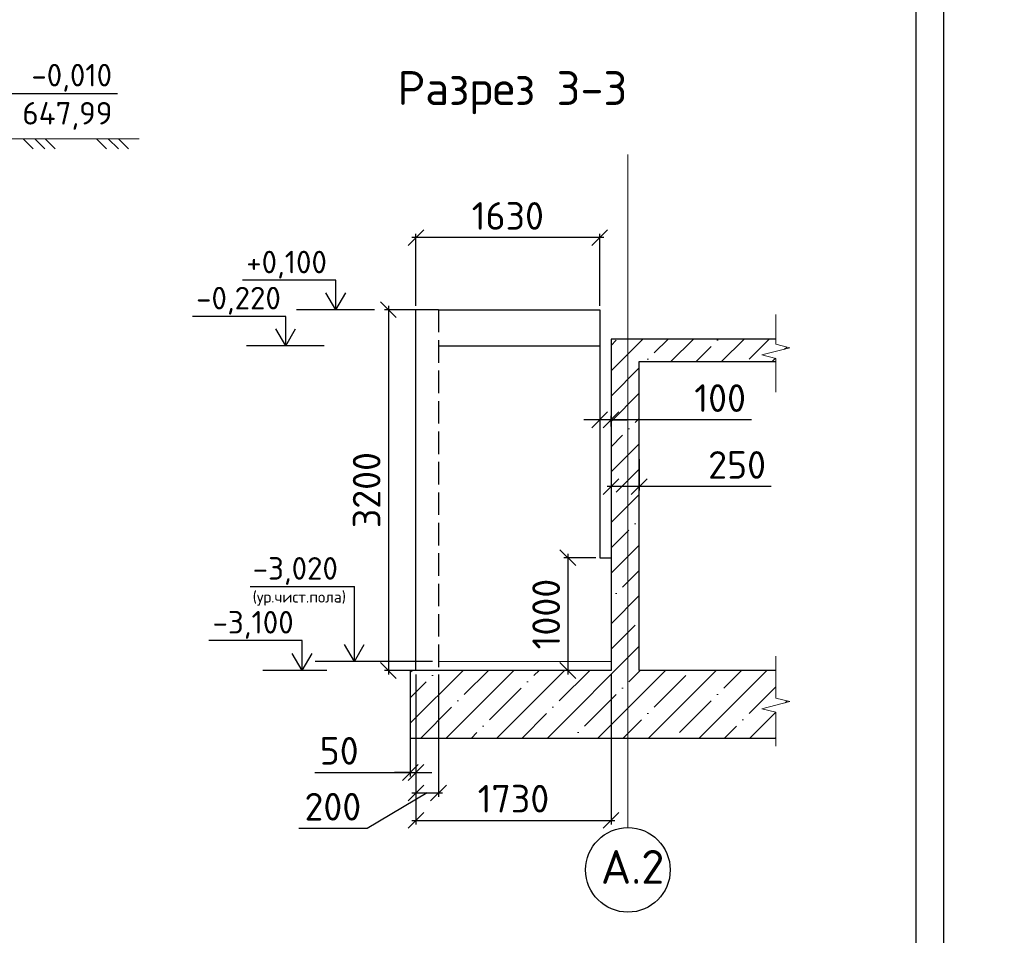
# Model space of a CAD drawing. Header units: millimetres. Extents: x 125896 to 2572636, y -120305 to 130347.
# Tile 48 of 256: x 283601 to 292331, y 38334 to 46456. Entities that reach past the tile are written whole.
import ezdxf

# ---------------------------------------------------------------- set-up
doc = ezdxf.new("R2010")
doc.units = ezdxf.units.MM
for name, pattern in [('______2', [270, 200, -70]), ('CENTER', [2, 1.25, -0.25, 0.25, -0.25]), ('CENTER2', [28.575, 19.05, -3.175, 3.175, -3.175])]:
    doc.linetypes.add(name, pattern=pattern)
for name, color, linetype in [('11', 7, 'Continuous'), ('СПДС_Оси', 7, 'Continuous'), ('Столовая - обозначения', 7, 'Continuous')]:
    doc.layers.add(name, color=color, linetype=linetype)
for name, color, linetype, lineweight in [('AF_Stena', 90, 'Continuous', 18), ('Standard', 7, 'Continuous', 25), ('ОСИ', 7, 'CENTER', 15), ('Размер', 93, 'Continuous', 20), ('Столовая Двери и окна', 7, 'Continuous', 15), ('ТЕКСТ', 7, 'Continuous', 15)]:
    doc.layers.add(name, color=color, linetype=linetype, lineweight=lineweight)
doc.styles.get("Standard").update_dxf_attribs({"font": 'isocpeur.ttf'})
doc.styles.add('ГОСТ', font='isocpeur.ttf')
doc.dimstyles.new('Осевые', dxfattribs={"dimscale": 0.7, "dimtxt": 450, "dimasz": 400, "dimexe": 100, "dimexo": 100, "dimgap": 100, "dimtad": 1, "dimdec": 0, "dimzin": 0, "dimdsep": 46, "dimtxsty": 'Standard', "dimblk": 'OBLIQUE', "dimcen": 9, "dimdle": 100, "dimazin": 0, "dimtm": 1e-09, "dimtfac": 1, "dimtdec": 0, "dimtofl": 0, "dimtmove": 0, "dimatfit": 3, "dimfxl": 1, "dimtolj": 1, "dimtzin": 0, "dimarcsym": 0})

# ---------------------------------------------------------------- blocks, each defined once
blk = doc.blocks.new('_OBLIQUE')
at = {"color": 0, "linetype": 'ByBlock'}
blk.add_line((-0.5, -0.5), (0.5, 0.5), dxfattribs=at)
blk = doc.blocks.new('*D472')
at = {"layer": 'Defpoints', "color": 0, "linetype": 'ByBlock', "lineweight": 20, "ltscale": 13, "transparency": 16777216}
for p in [(288843.9, 42650.2), (289093.9, 42591.8), (288843.9, 42314.4)]:
    blk.add_point(p, dxfattribs=at)
at = {"layer": 'ОСИ', "color": 0, "linetype": 'ByBlock', "lineweight": -2, "ltscale": 13, "transparency": 16777216}
for p, q in [((288843.9, 42615.2), (288843.9, 42279.4)), ((289093.9, 42556.8), (289093.9, 42279.4)), ((289128.9, 42314.4), (288808.9, 42314.4)), ((290264.6, 42314.4), (289093.9, 42314.4))]:
    blk.add_line(p, q, dxfattribs=at)
at = {"layer": 'ОСИ', "color": 0, "linetype": 'ByBlock', "lineweight": -2, "ltscale": 13, "transparency": 16777216, "xscale": 140, "yscale": 140, "zscale": 140, "rotation": 180}
blk.add_blockref('_OBLIQUE', (288843.9, 42314.4), dxfattribs=at)
at = {"layer": 'ОСИ', "color": 0, "linetype": 'ByBlock', "lineweight": -2, "ltscale": 13, "transparency": 16777216, "xscale": 140, "yscale": 140, "zscale": 140}
blk.add_blockref('_OBLIQUE', (289093.9, 42314.4), dxfattribs=at)
at = {"layer": 'ОСИ', "color": 0, "linetype": 'ByBlock', "ltscale": 13, "transparency": 16777216, "insert": (289961.9, 42506.9), "char_height": 245, "attachment_point": 5}
blk.add_mtext('\\A1;250', dxfattribs=at)
blk = doc.blocks.new('*D473')
at = {"layer": 'Defpoints', "color": 0, "linetype": 'ByBlock', "lineweight": 20, "ltscale": 13, "transparency": 16777216}
for p in [(288743.9, 42936.3), (288743.9, 42907.1), (288843.9, 42812)]:
    blk.add_point(p, dxfattribs=at)
at = {"layer": 'ОСИ', "color": 0, "linetype": 'ByBlock', "lineweight": -2, "ltscale": 13, "transparency": 16777216}
for p, q in [((288743.9, 42907.1), (288603.9, 42907.1)), ((288843.9, 42907.1), (288743.9, 42907.1)), ((288743.9, 42901.3), (288743.9, 42872.1)), ((288843.9, 42847), (288843.9, 42942.1)), ((288843.9, 42907.1), (288983.9, 42907.1)), ((290090, 42907.1), (288843.9, 42907.1))]:
    blk.add_line(p, q, dxfattribs=at)
at = {"layer": 'ОСИ', "color": 0, "linetype": 'ByBlock', "lineweight": -2, "ltscale": 13, "transparency": 16777216, "xscale": 140, "yscale": 140, "zscale": 140}
blk.add_blockref('_OBLIQUE', (288743.9, 42907.1), dxfattribs=at)
at = {"layer": 'ОСИ', "color": 0, "linetype": 'ByBlock', "lineweight": -2, "ltscale": 13, "transparency": 16777216, "xscale": 140, "yscale": 140, "zscale": 140, "rotation": 180}
blk.add_blockref('_OBLIQUE', (288843.9, 42907.1), dxfattribs=at)
at = {"layer": 'ОСИ', "color": 0, "linetype": 'ByBlock', "ltscale": 13, "transparency": 16777216, "insert": (289811.8, 43099.6), "char_height": 245, "attachment_point": 5}
blk.add_mtext('\\A1;100', dxfattribs=at)
blk = doc.blocks.new('*D474')
at = {"layer": 'Defpoints', "color": 0, "linetype": 'ByBlock', "lineweight": 20, "ltscale": 13, "transparency": 16777216}
for p in [(287113.9, 44523.2), (287113.9, 43883.6), (288743.9, 43883.6)]:
    blk.add_point(p, dxfattribs=at)
at = {"layer": 'ОСИ', "color": 0, "linetype": 'ByBlock', "lineweight": -2, "ltscale": 13, "transparency": 16777216}
for p, q in [((287113.9, 43918.6), (287113.9, 44558.2)), ((288743.9, 43918.6), (288743.9, 44558.2)), ((288778.9, 44523.2), (287078.9, 44523.2))]:
    blk.add_line(p, q, dxfattribs=at)
at = {"layer": 'ОСИ', "color": 0, "linetype": 'ByBlock', "lineweight": -2, "ltscale": 13, "transparency": 16777216, "xscale": 140, "yscale": 140, "zscale": 140, "rotation": 180}
blk.add_blockref('_OBLIQUE', (287113.9, 44523.2), dxfattribs=at)
at = {"layer": 'ОСИ', "color": 0, "linetype": 'ByBlock', "lineweight": -2, "ltscale": 13, "transparency": 16777216, "xscale": 140, "yscale": 140, "zscale": 140}
blk.add_blockref('_OBLIQUE', (288743.9, 44523.2), dxfattribs=at)
at = {"layer": 'ОСИ', "color": 0, "linetype": 'ByBlock', "ltscale": 13, "transparency": 16777216, "insert": (287928.9, 44715.7), "char_height": 245, "attachment_point": 5}
blk.add_mtext('\\A1;1630', dxfattribs=at)
blk = doc.blocks.new('*D477')
at = {"layer": 'Defpoints', "color": 0, "linetype": 'ByBlock', "lineweight": 20, "ltscale": 13, "transparency": 16777216}
for p in [(287282.4, 43883.6), (286869.4, 40683.6), (287283.4, 40683.6)]:
    blk.add_point(p, dxfattribs=at)
at = {"layer": 'ОСИ', "color": 0, "linetype": 'ByBlock', "lineweight": -2, "ltscale": 13, "transparency": 16777216}
for p, q in [((286869.4, 43918.6), (286869.4, 40648.6)), ((287247.4, 43883.6), (286834.4, 43883.6)), ((287248.4, 40683.6), (286834.4, 40683.6))]:
    blk.add_line(p, q, dxfattribs=at)
at = {"layer": 'ОСИ', "color": 0, "linetype": 'ByBlock', "lineweight": -2, "ltscale": 13, "transparency": 16777216, "xscale": 140, "yscale": 140, "zscale": 140}
for p, rotation in [((286869.4, 43883.6), 90), ((286869.4, 40683.6), 270)]:
    blk.add_blockref('_OBLIQUE', p, dxfattribs=dict(at, rotation=rotation))
at = {"layer": 'ОСИ', "color": 0, "linetype": 'ByBlock', "ltscale": 13, "transparency": 16777216, "insert": (286676.9, 42283.6), "char_height": 245, "attachment_point": 5, "rotation": 90}
blk.add_mtext('\\A1;3200', dxfattribs=at)
blk = doc.blocks.new('*D478')
at = {"layer": 'Defpoints', "color": 0, "linetype": 'ByBlock', "lineweight": 20, "ltscale": 13, "transparency": 16777216}
for p in [(288743.9, 41683.6), (288461.4, 40683.6), (288593.9, 40683.6)]:
    blk.add_point(p, dxfattribs=at)
at = {"layer": 'ОСИ', "color": 0, "linetype": 'ByBlock', "lineweight": -2, "ltscale": 13, "transparency": 16777216}
for p, q in [((288708.9, 41683.6), (288426.4, 41683.6)), ((288461.4, 41718.6), (288461.4, 40648.6)), ((288558.9, 40683.6), (288426.4, 40683.6))]:
    blk.add_line(p, q, dxfattribs=at)
at = {"layer": 'ОСИ', "color": 0, "linetype": 'ByBlock', "lineweight": -2, "ltscale": 13, "transparency": 16777216, "xscale": 140, "yscale": 140, "zscale": 140}
for p, rotation in [((288461.4, 41683.6), 90), ((288461.4, 40683.6), 270)]:
    blk.add_blockref('_OBLIQUE', p, dxfattribs=dict(at, rotation=rotation))
at = {"layer": 'ОСИ', "color": 0, "linetype": 'ByBlock', "ltscale": 13, "transparency": 16777216, "insert": (288268.9, 41183.6), "char_height": 245, "attachment_point": 5, "rotation": 90}
blk.add_mtext('\\A1;1000', dxfattribs=at)
blk = doc.blocks.new('*D466')
at = {"layer": 'Defpoints', "color": 0, "linetype": 'ByBlock', "lineweight": 20, "ltscale": 13, "transparency": 16777216}
for p in [(287063.9, 40683.6), (287113.9, 40683.6), (287113.9, 39778.2)]:
    blk.add_point(p, dxfattribs=at)
at = {"layer": 'ОСИ', "color": 0, "linetype": 'ByBlock', "lineweight": -2, "ltscale": 13, "transparency": 16777216}
for p, q in [((287063.9, 40648.6), (287063.9, 39743.2)), ((287113.9, 40648.6), (287113.9, 39743.2)), ((286216.3, 39778.2), (287063.9, 39778.2)), ((287063.9, 39778.2), (286923.9, 39778.2)), ((287063.9, 39778.2), (287113.9, 39778.2)), ((287113.9, 39778.2), (287253.9, 39778.2))]:
    blk.add_line(p, q, dxfattribs=at)
at = {"layer": 'ОСИ', "color": 0, "linetype": 'ByBlock', "lineweight": -2, "ltscale": 13, "transparency": 16777216, "xscale": 140, "yscale": 140, "zscale": 140}
blk.add_blockref('_OBLIQUE', (287063.9, 39778.2), dxfattribs=at)
at = {"layer": 'ОСИ', "color": 0, "linetype": 'ByBlock', "lineweight": -2, "ltscale": 13, "transparency": 16777216, "xscale": 140, "yscale": 140, "zscale": 140, "rotation": 180}
blk.add_blockref('_OBLIQUE', (287113.9, 39778.2), dxfattribs=at)
at = {"layer": 'ОСИ', "color": 0, "linetype": 'ByBlock', "ltscale": 13, "transparency": 16777216, "insert": (286433.3, 39970.7), "char_height": 245, "attachment_point": 5}
blk.add_mtext('\\A1;50', dxfattribs=at)
blk = doc.blocks.new('*D467')
at = {"layer": 'Defpoints', "color": 0, "linetype": 'ByBlock', "lineweight": 20, "ltscale": 13, "transparency": 16777216}
for p in [(287113.9, 40683.6), (287313.9, 40683.6), (287313.9, 39597.4)]:
    blk.add_point(p, dxfattribs=at)
at = {"layer": 'ОСИ', "color": 0, "linetype": 'ByBlock', "lineweight": -2, "ltscale": 13, "transparency": 16777216}
for p, q in [((287113.9, 40648.6), (287113.9, 39562.4)), ((287313.9, 40648.6), (287313.9, 39562.4)), ((287213.9, 39597.4), (286680.3, 39282.4)), ((287078.9, 39597.4), (287348.9, 39597.4)), ((286680.3, 39282.4), (286074.8, 39282.4))]:
    blk.add_line(p, q, dxfattribs=at)
at = {"layer": 'ОСИ', "color": 0, "linetype": 'ByBlock', "lineweight": -2, "ltscale": 13, "transparency": 16777216, "xscale": 140, "yscale": 140, "zscale": 140, "rotation": 180}
blk.add_blockref('_OBLIQUE', (287113.9, 39597.4), dxfattribs=at)
at = {"layer": 'ОСИ', "color": 0, "linetype": 'ByBlock', "lineweight": -2, "ltscale": 13, "transparency": 16777216, "xscale": 140, "yscale": 140, "zscale": 140}
blk.add_blockref('_OBLIQUE', (287313.9, 39597.4), dxfattribs=at)
at = {"layer": 'ОСИ', "color": 0, "linetype": 'ByBlock', "ltscale": 13, "transparency": 16777216, "insert": (286377.5, 39474.9), "char_height": 245, "attachment_point": 5}
blk.add_mtext('\\A1;200', dxfattribs=at)
blk = doc.blocks.new('*D468')
at = {"layer": 'Defpoints', "color": 0, "linetype": 'ByBlock', "lineweight": 20, "ltscale": 13, "transparency": 16777216}
for p in [(287113.9, 40683.6), (288843.9, 40683.6), (288843.9, 39353.6)]:
    blk.add_point(p, dxfattribs=at)
at = {"layer": 'ОСИ', "color": 0, "linetype": 'ByBlock', "lineweight": -2, "ltscale": 13, "transparency": 16777216}
for p, q in [((287113.9, 40648.6), (287113.9, 39318.6)), ((288843.9, 40648.6), (288843.9, 39318.6)), ((287078.9, 39353.6), (288878.9, 39353.6))]:
    blk.add_line(p, q, dxfattribs=at)
at = {"layer": 'ОСИ', "color": 0, "linetype": 'ByBlock', "lineweight": -2, "ltscale": 13, "transparency": 16777216, "xscale": 140, "yscale": 140, "zscale": 140, "rotation": 180}
blk.add_blockref('_OBLIQUE', (287113.9, 39353.6), dxfattribs=at)
at = {"layer": 'ОСИ', "color": 0, "linetype": 'ByBlock', "lineweight": -2, "ltscale": 13, "transparency": 16777216, "xscale": 140, "yscale": 140, "zscale": 140}
blk.add_blockref('_OBLIQUE', (288843.9, 39353.6), dxfattribs=at)
at = {"layer": 'ОСИ', "color": 0, "linetype": 'ByBlock', "ltscale": 13, "transparency": 16777216, "insert": (287978.9, 39546.1), "char_height": 245, "attachment_point": 5}
blk.add_mtext('\\A1;1730', dxfattribs=at)

msp = doc.modelspace()

# ---------------------------------------------------------------- hatches: boundary and pattern name
at = {"layer": 'Размер', "transparency": 33554648}
h = msp.add_hatch(dxfattribs=at)
h.set_pattern_fill('ANSI35', color=0, scale=50)
h.set_pattern_definition([(45, (22680.84, 71731.62), (-224.5064, 224.5064), []), (45, (22905.35, 71731.62), (-224.5064, 224.5064), [396.875, -79.375, 0, -79.375])])
h.paths.add_polyline_path([(290180.2, 40344.4), (290430.2, 40406.9), (290305.2, 40438.2), (290305.2, 40465.7), (290305.2, 40683.6), (289093.9, 40683.6), (289093.9, 43423.6), (290305.2, 43423.6), (290305.2, 43424.5), (290305.2, 43452), (290180.2, 43483.2), (290430.2, 43545.7), (290305.2, 43577), (290305.2, 43604.5), (290305.2, 43623.6), (288843.9, 43623.6), (288843.9, 43423.6), (288843.9, 40683.6), (288593.9, 40683.6), (287063.9, 40683.6), (287063.9, 40083.6), (290305.2, 40083.6), (290305.2, 40285.7), (290305.2, 40313.2)])

# ---------------------------------------------------------------- linework, layer by layer
at = {"color": 0, "linetype": 'Continuous', "lineweight": 30, "transparency": 33554687}
for p, q in [((287113.9, 40683.6), (287113.9, 43883.6)), ((287313.9, 43883.6), (287113.9, 43883.6)), ((287313.9, 43563.6), (288743.9, 43563.6)), ((288743.9, 43563.6), (288743.9, 41683.6)), ((288843.9, 43423.6), (288843.9, 40683.6)), ((289093.9, 40683.6), (289093.9, 43423.6)), ((288743.9, 41683.6), (288843.9, 41683.6)), ((287063.9, 40683.6), (287063.9, 40083.6)), ((288593.9, 40683.6), (287063.9, 40683.6))]:
    msp.add_line(p, q, dxfattribs=at)
at = {"color": 0, "linetype": '______2', "lineweight": 30, "transparency": 33554687}
msp.add_line((287313.9, 43883.6), (287313.9, 40683.6), dxfattribs=at)
for points in [[(286403.6, 43883.6), (286403.6, 44039.9)], [(286745.9, 43883.6), (286055.6, 43883.6)], [(285959.2, 43563.6), (285959.2, 43719.9)], [(286301.5, 43563.6), (285611.2, 43563.6)], [(286568.3, 40763.6), (286568.3, 40924.4)], [(286105, 40683.6), (286105, 40844.4)], [(287261.1, 40763.6), (286220.2, 40763.6)], [(286324.9, 40683.6), (285757, 40683.6)]]:
    msp.add_lwpolyline(points)
at = {"layer": '11'}
msp.add_line((291796.4, 25379.2), (291796.4, 55079.2), dxfattribs=at)
at = {"layer": '11', "lineweight": 30}
msp.add_line((291546.4, 54829.2), (291546.4, 25629.2), dxfattribs=at)
at = {"layer": 'AF_Stena', "color": 18, "lineweight": 20, "true_color": 0x000000}
for points in [[(290305.2, 40465.7), (290305.2, 40810)], [(290305.2, 40465.7), (290305.2, 40438.2)], [(290305.2, 40438.2), (290430.2, 40406.9)], [(290430.2, 40406.9), (290180.2, 40344.4)], [(290180.2, 40344.4), (290305.2, 40313.2)], [(290305.2, 40313.2), (290305.2, 40285.7)], [(290305.2, 40285.7), (290305.2, 40013.6)]]:
    msp.add_lwpolyline(points, dxfattribs=at)
at = {"layer": 'Standard', "linetype": 'Continuous', "lineweight": 30, "transparency": 33554687}
for p, q in [((288843.9, 43623.6), (288843.9, 43423.6)), ((290305.2, 43623.6), (288843.9, 43623.6)), ((289093.9, 43423.6), (290305.2, 43423.6)), ((288843.9, 40683.6), (288593.9, 40683.6)), ((290305.2, 40683.6), (289093.9, 40683.6)), ((287063.9, 40083.6), (290305.2, 40083.6))]:
    msp.add_line(p, q, dxfattribs=at)
at = {"layer": 'ОСИ', "color": 16, "linetype": 'CENTER2', "lineweight": 15, "ltscale": 0.2, "transparency": 33554687}
msp.add_line((288993.9, 39289.4, 360), (288993.9, 45261.1, 360), dxfattribs=at)
at = {"layer": 'ОСИ', "linetype": 'ByBlock', "ltscale": 13}
for points in [[(290305.2, 43604.5), (290305.2, 43840.4)], [(290305.2, 43604.5), (290305.2, 43577)], [(290305.2, 43577), (290430.2, 43545.7)], [(290430.2, 43545.7), (290180.2, 43483.2)], [(290180.2, 43483.2), (290305.2, 43452)], [(290305.2, 43452), (290305.2, 43424.5)], [(290305.2, 43424.5), (290305.2, 43152.4)]]:
    msp.add_lwpolyline(points, dxfattribs=at)
at = {"layer": 'СПДС_Оси', "linetype": 'Continuous', "lineweight": 25, "ltscale": 150}
msp.add_circle((288993.9, 38914.4, 360), 375, dxfattribs=at)
at = {"layer": 'Столовая Двери и окна', "color": 18, "lineweight": 25, "true_color": 0x000000}
for p, q in [((283481.6, 45802.3), (284467.3, 45802.3)), ((286403.6, 44144.5), (285576.3, 44144.5)), ((286403.6, 43883.6), (286403.6, 44144.5)), ((286403.6, 43883.6), (286315.8, 44034.5)), ((286403.6, 43883.6), (286491.4, 44034.5)), ((285959.2, 43824.5), (285131.8, 43824.5)), ((285959.2, 43563.6), (285959.2, 43824.5)), ((285959.2, 43563.6), (285871.4, 43714.5)), ((285959.2, 43563.6), (286047, 43714.5)), ((285643.5, 41427.1), (286568.3, 41427.1)), ((286568.3, 40763.6), (286568.3, 41427.1)), ((286105, 40949.1), (285277.7, 40949.1)), ((286105, 40683.6), (286105, 40949.1)), ((286568.3, 40763.6), (286480.5, 40914.5)), ((286568.3, 40763.6), (286656, 40914.5)), ((286105, 40683.6), (286017.2, 40834.5)), ((286105, 40683.6), (286192.8, 40834.5))]:
    msp.add_line(p, q, dxfattribs=at)
at = {"layer": 'Столовая Двери и окна', "color": 18, "lineweight": 20, "true_color": 0x000000}
for p, q in [((282322.6, 45398.7), (284658.9, 45398.7)), ((283631.8, 45398.7), (283720.5, 45309.9)), ((283735.4, 45398.7), (283824.2, 45309.9)), ((283826.3, 45398.7), (283915.1, 45309.9)), ((284282.9, 45398.7), (284371.7, 45309.9)), ((284386.5, 45398.7), (284475.3, 45309.9)), ((284477.4, 45398.7), (284566.2, 45309.9)), ((287313.9, 40763.6), (288843.9, 40763.6))]:
    msp.add_line(p, q, dxfattribs=at)
at = {"layer": 'Столовая Двери и окна', "color": 18, "lineweight": 30, "true_color": 0x000000}
for p, q in [((287313.9, 43883.6), (288743.9, 43883.6)), ((288743.9, 43883.6), (288743.9, 43563.6))]:
    msp.add_line(p, q, dxfattribs=at)

# ---------------------------------------------------------------- texts
at = {"insert": (226281.3, 54484), "char_height": 250, "attachment_point": 1, "style": 'ГОСТ'}
msp.add_mtext_dynamic_manual_height_columns('\\A1;\\pi9384.38;{\\H1.5152x;\\P\\pi1250;Общие указания\\P\\pi250;}1.^IРабочая документация разработана в соответствии с заданием на проектирование, требованиями действующих технических регламентов, стандартов, сводов правил и других документов, содержащих установленные требования.\\P2.^IРабочая документация выполнена в соответствии со следующими нормативными и техническими документами:\\P-^IСП 20.13330.2016 "Нагрузки и Воздействия";\\P-^IСП 63.13330.2012 "Бетонные и железобетонные конструкции. Основные положения";\\P-^IСП 22.13330.2016 "Основания зданий и сооружений";\\P-^IСП 45.13330.2012 "Земляные сооружения, основания и фундаменты".\\P3.   За относительную отметку 0,000 принята отметка чистого пола первого этажа.\\P4.^IПеречень видов работ, для которых необходимо составлять акты освидетельствования скрытых работ:\\P-^Iармирование конструкций;\\P-^Iосвидетельствование опалубки перед бетонированием;\\P-^Iвыполнение сварочных работ;\\P-^Iотбор контрольных проб бетона;\\P-^Iсоответствие законченных железобетонных конструкций проекту с отображением качества работ;\\P-^Iустройство монолитных конструкций, выполняемых в зимнее время;  \\P\\pi0;  -    устройство гидроизоляции;\\P\\pi250;-^Iуплотнение грунтов и обратную засыпку.\\PЗапрещается выполнение последующих работ при отсутствии актов освидетельствования предшествующих скрытых работ во всех случаях.\\P\\pi0;        5. Проект рассчитан на производство работ в период положительных температур. В случае выполнения работ при отрицательных температурах необходимо выполнять требования СНиП часть 3 по производству работ и ППР.\\P        6. При минимальной температуре воздуха до минус 15°С допускается: выдерживание бетона в конструкции методом термоса, при предварительном разогреве бетонной смеси, форсированный электроразогрев бетона в конструкции с повторным уплотнением.\\P\\pi250;При минимальной температуре воздуха до минус 25°С допускается: обогрев бетона в греющей опалубке с помощью низкотемпературных электронагревателей, электродный сквозной прогрев бетона, электрообогрев с помощью греющего провода.\\P\\pi0;7. При отрицательной температуре воздуха уплотнение грунта обратной засыпки в траншеях должно \\Pосуществляться до достижения коэффициента уплотнения 0,98. \\PВремя уплотнения грунта в зависимости от температуры воздуха: \\P\\pi250;-^Iпри t{\\H0.7x;\\So^ ;}-5, 90-120 минут; при t{\\H0.7x;\\So^ ;\\H1.42857x;-10, 60-90 минут; }при t{\\H0.7x;\\So^ ;\\H1.42857x;-20, 40-60 минут; }при t{\\H0.7x;\\So^ ;\\H1.42857x;-30, 20-30 минут;\\P\\pi0;Работы по выполнению насыпей и обратных засыпок при отрицательных температурах должны производить с учетом следующих требований:\\P\\pi250;-^Iподготовку поверхности (основания) насыпи и обратных засыпок следует выполнять с полным удалением снега, льда, промерзшего слоя слабого и пучинистого грунта на всю его глубину;\\P-^Iотсыпку в насыпь и обратные засыпки грунтов необходимо производить при их природной влажности и в талом состоянии с содержанием комьев мерзлого грунта, не превышающим требований, приведенных в приложении М СП 45.13330.2017. Свод правил. Земляные сооружения, основания и фундаменты., и, как правило, на не промерзшие ранее отсыпанные и уплотненные слои. В отдельных случаях при согласовании с автором проекта допускается грунты отсыпать на непучинистые грунты, промерзшие на глубину не более 15 см;\\P-^Iпри пониженной влажности отсыпанных грунтов для их уплотнения следует применять более тяжелое грунтоуплотняющее оборудование; \\P-^Iработы по отсыпке и уплотнению каждого слоя должны выполнять в течение одной рабочей смены; - при выполнении насыпей из глинистых грунтов при обильном снеговыпадении все работы должны быть прекращены; - перерывы в работах по выполнению насыпей и обратных засыпок допускаются только при условиях, что за время перерыва глубина промерзания ранее уплотненных пучинистых грунтов не превысит 15 см или на время перерыва ранее уплотненные грунты утепляются специальными средствами (например, маловлажным рыхлым грунтом, который в последующем удаляется); - все работы по отсыпке грунтов и их уплотнению выполняют с повышенной интенсивностью.}', width=20474.372, gutter_width=5800, heights=[24436.9], dxfattribs=at)
at = {"layer": 'СПДС_Оси', "linetype": 'Continuous', "lineweight": 25, "ltscale": 150, "insert": (288753.5, 39091.1, 360), "char_height": 300, "width": 350.003, "attachment_point": 1}
msp.add_mtext('А.2', dxfattribs=at)
at = {"layer": 'Столовая - обозначения', "lineweight": 25}
for s, height, p in [('-0,010', 200, (283704.2, 45864.5)), ('647,99', 200, (283624.2, 45526.3)), ('+0,100', 200, (285609.3, 44206.7)), ('-0,220', 200, (285164.9, 43886.7)), ('-3,020', 200, (285666.6, 41489.2)), ('(ур.чист.пола)', 100, (285666.6, 41285.7)), ('-3,100', 200, (285310.7, 41011.2))]:
    msp.add_text(s, height=height, dxfattribs=at).set_placement(p)
at = {"layer": 'ТЕКСТ', "lineweight": 25}
msp.add_text('Разрез 3-3', height=300, dxfattribs=at).set_placement((286949.3, 45699.6, -360))

# ---------------------------------------------------------------- dimensions: what is measured, and where the dimension line sits
at = {"layer": 'ОСИ', "linetype": 'ByBlock', "ltscale": 13}
for base, p1, p2, picture, middle in [((287113.9, 44523.2), (288743.9, 43883.6), (287113.9, 43883.6), '*D474', (287928.9, 44715.7)), ((288843.9, 39353.6), (287113.9, 40683.6), (288843.9, 40683.6), '*D468', (287978.9, 39546.1))]:
    dim = msp.add_linear_dim(base=base, p1=p1, p2=p2, dimstyle='Осевые', override={"dimtxt": 350, "dimasz": 200, "dimexe": 50, "dimexo": 50, "dimdle": 50, "dimtmove": 1}, dxfattribs=at)
    dim.commit()
    dim.dimension.update_dxf_attribs({"geometry": picture, "text_midpoint": middle})
for base, p1, p2, picture, middle in [((286869.4, 40683.6), (287282.4, 43883.6), (287283.4, 40683.6), '*D477', (286676.9, 42283.6)), ((288461.4, 40683.6), (288743.9, 41683.6), (288593.9, 40683.6), '*D478', (288268.9, 41183.6))]:
    dim = msp.add_linear_dim(base=base, p1=p1, p2=p2, angle=90, dimstyle='Осевые', override={"dimtxt": 350, "dimasz": 200, "dimexe": 50, "dimexo": 50, "dimdle": 50, "dimtmove": 1}, dxfattribs=at)
    dim.commit()
    dim.dimension.update_dxf_attribs({"geometry": picture, "text_midpoint": middle})
for base, p1, p2, picture, middle in [((288743.9, 42907.1), (288843.9, 42812), (288743.9, 42936.3), '*D473', (289811.8, 42942)), ((288843.9, 42314.4), (289093.9, 42591.8), (288843.9, 42650.2), '*D472', (289961.9, 42274.3)), ((287313.9, 39597.4), (287113.9, 40683.6), (287313.9, 40683.6), '*D467', (286610.3, 39282.4)), ((287113.9, 39778.2), (287063.9, 40683.6), (287113.9, 40683.6), '*D466', (286433.3, 39670.1))]:
    dim = msp.add_linear_dim(base=base, p1=p1, p2=p2, dimstyle='Осевые', override={"dimtxt": 350, "dimasz": 200, "dimexe": 50, "dimexo": 50, "dimdle": 50, "dimtmove": 1}, dxfattribs=at)
    dim.commit()
    dim.dimension.update_dxf_attribs({"geometry": picture, "text_midpoint": middle, "dimtype": 160})

doc.saveas('drawing.dxf')
